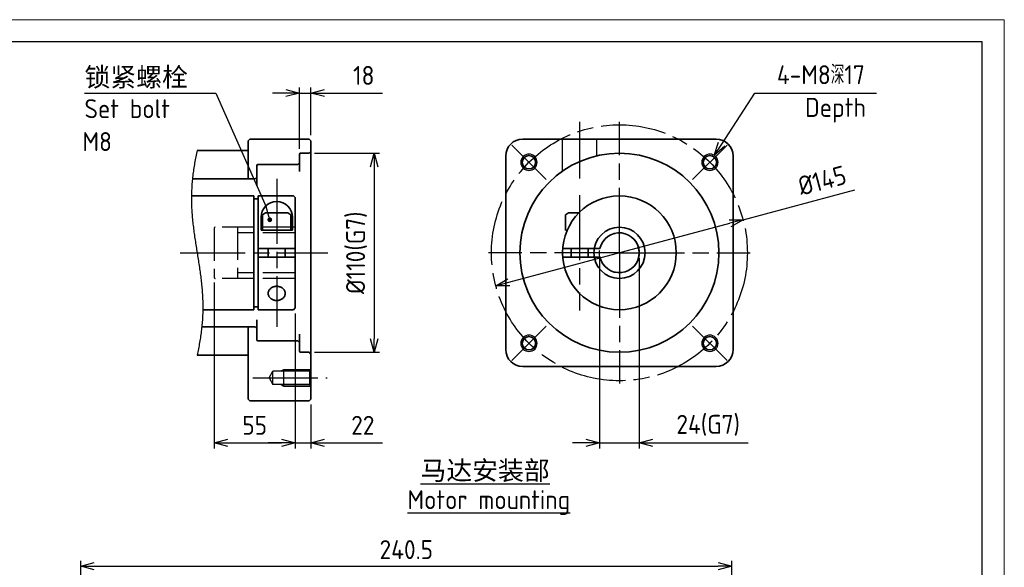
# Model space of a CAD drawing. Header units: millimetres. Extents: x 9399 to 10089, y -241 to 247.
# Tile 3 of 3: x 9726 to 10089, y 44 to 247. Entities that reach past the tile are written whole.
import ezdxf
from ezdxf.enums import TextEntityAlignment as Align

# ---------------------------------------------------------------- set-up
doc = ezdxf.new("R2010")
doc.units = ezdxf.units.MM
doc.header["$LTSCALE"] = 2
doc.linetypes.add('AM_ISO02W050x2', pattern=[3.75, 3, -0.75])
doc.linetypes.add('AM_ISO08W050x2', pattern=[9, 6, -0.75, 1.5, -0.75])
for name, color, linetype, lineweight in [('AM_1', 131, 'Continuous', 35), ('AM_5', 3, 'Continuous', 25), ('SYMBOL_VR', 7, 'Continuous', 25), ('图框_外框线', 7, 'Continuous', 18)]:
    doc.layers.add(name, color=color, linetype=linetype, lineweight=lineweight)
doc.styles.get("Standard").update_dxf_attribs({"font": 'ISOCP.SHX', "bigfont": 'gbcbig.shx'})
doc.dimstyles.new('AM_JIS$0', dxfattribs={"dimscale": 2, "dimtxt": 3.5, "dimasz": 2.5, "dimexe": 1, "dimexo": 1, "dimgap": 1.5, "dimtad": 3, "dimdec": 3, "dimdsep": 46, "dimtxsty": 'Standard', "dimblk": 'OPEN30', "dimcen": 0, "dimclrd": 256, "dimclre": 256, "dimclrt": 2, "dimadec": 3, "dimazin": 2, "dimtp": 0.1, "dimtm": 0.1, "dimtfac": 0.71, "dimtdec": 3, "dimtmove": 0, "dimatfit": 3, "dimldrblk": 'OPEN30', "dimfxl": 1, "dimlwd": -1, "dimlwe": -1, "dimarcsym": 1})

# ---------------------------------------------------------------- blocks, each defined once
blk = doc.blocks.new('_Open30')
at = {"color": 0, "linetype": 'ByBlock', "lineweight": -2}
for p, q in [((-1, 0.26794919), (0, 0)), ((0, 0), (-1, -0.26794919)), ((0, 0), (-1, 0))]:
    blk.add_line(p, q, dxfattribs=at)
blk = doc.blocks.new('*D54')
at = {"layer": 'AM_5', "linetype": 'ByBlock'}
for p, q in [((9748.325364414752, -54.20014826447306), (9748.325364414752, 46.85640026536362)), ((9753.325364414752, 44.85640026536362), (9983.825364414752, 44.85640026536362)), ((9988.825364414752, -4.471873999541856), (9988.825364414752, 46.85640026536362))]:
    blk.add_line(p, q, dxfattribs=at)
at = {"layer": 'Defpoints', "color": 0}
for p in [(9988.825364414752, 44.85640026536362), (9988.825364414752, -6.471873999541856), (9748.325364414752, -56.20014826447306)]:
    blk.add_point(p, dxfattribs=at)
at = {"layer": 'AM_5', "xscale": 5, "yscale": 5, "zscale": 5, "rotation": 180}
blk.add_blockref('_Open30', (9748.325364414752, 44.85640026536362), dxfattribs=at)
at = {"layer": 'AM_5', "xscale": 5, "yscale": 5, "zscale": 5}
blk.add_blockref('_Open30', (9988.825364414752, 44.85640026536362), dxfattribs=at)
at = {"layer": 'AM_5', "color": 2, "insert": (9868.575364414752, 51.00915617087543), "char_height": 7, "attachment_point": 5}
blk.add_mtext('{\\Fisocp,extfont2|c134;{\\Fisocp,extfont2|c134;240.5}}', dxfattribs=at)
blk = doc.blocks.new('A3-124_アダプタタイプ_ブッシュ有り')
at = {"layer": 'SYMBOL_VR'}
h = blk.add_hatch(color=3, dxfattribs=at)
edge = h.paths.add_edge_path(flags=0)
edge.add_arc((-113.5821254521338, -33.90086972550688), 0.4464285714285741, 0, 360)
at = {"layer": 'SYMBOL_VR', "color": 3}
for p, q in [((-147.8096265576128, -10.4998944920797), (-123.5429598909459, -10.4998944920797)), ((-123.5429598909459, -10.4998944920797), (-114.2474640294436, -31.49103060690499)), ((-110.6005252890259, -10.4998944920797), (-113.1005252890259, -10.4998944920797)), ((-108.1005252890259, -20.83035144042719), (-108.1005252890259, -9.499894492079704)), ((-108.1005252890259, -10.4998944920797), (-105.9999999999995, -10.4998944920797)), ((-105.9999999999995, -18.309721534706), (-105.9999999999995, -9.499894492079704)), ((-103.4999999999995, -10.4998944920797), (-92.74999999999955, -10.4998944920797)), ((-30.11528042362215, -19.93342333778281), (-24.00270307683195, -10.49989449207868)), ((-24.00270307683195, -10.49989449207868), (-1.502703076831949, -10.49989449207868)), ((-127.1308880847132, -21.67651900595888), (-127.1911757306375, -21.96798520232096)), ((-127.0689025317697, -21.3855725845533), (-127.1308880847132, -21.67651900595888)), ((-127.0052517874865, -21.09516762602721), (-127.0689025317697, -21.3855725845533)), ((-105.3150788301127, -21.62029913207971), (-93.31507883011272, -21.62029913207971)), ((-127.4660142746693, -23.43233682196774), (-127.5154359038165, -23.72645739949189)), ((-127.4147010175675, -23.13860331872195), (-127.4660142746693, -23.43233682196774)), ((-127.3615281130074, -22.84527968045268), (-127.4147010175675, -23.13860331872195)), ((-127.3065279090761, -22.5523872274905), (-127.3615281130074, -22.84527968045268)), ((-127.2497331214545, -22.25994838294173), (-127.3065279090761, -22.5523872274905)), ((-127.1911757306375, -21.96798520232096), (-127.2497331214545, -22.25994838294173)), ((-127.7330308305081, -25.20210144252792), (-127.7704211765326, -25.49808424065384)), ((-127.6935547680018, -24.90637375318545), (-127.7330308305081, -25.20210144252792)), ((-127.6520246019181, -24.61092359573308), (-127.6935547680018, -24.90637375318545)), ((-127.6084734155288, -24.31577265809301), (-127.6520246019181, -24.61092359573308)), ((-127.5629328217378, -24.02094336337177), (-127.6084734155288, -24.31577265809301)), ((-127.5154359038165, -23.72645739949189), (-127.5629328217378, -24.02094336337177)), ((-94.31507883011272, -24.12029913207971), (-94.31507883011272, -55.87948985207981)), ((-127.9491406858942, -27.27811129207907), (-127.9710215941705, -27.57526523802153)), ((-127.9249468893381, -26.98105843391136), (-127.9491406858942, -27.27811129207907)), ((-127.8984729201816, -26.68412908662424), (-127.9249468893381, -26.98105843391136)), ((-127.8697511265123, -26.38734493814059), (-127.8984729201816, -26.68412908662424)), ((-127.8388134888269, -26.09072804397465), (-127.8697511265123, -26.38734493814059)), ((-127.805692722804, -25.79430045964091), (-127.8388134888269, -26.09072804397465)), ((-127.7704211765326, -25.49808424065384), (-127.805692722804, -25.79430045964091)), ((-128.044603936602, -29.0617833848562), (-128.0519293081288, -29.35908252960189)), ((-128.0347715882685, -28.76445336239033), (-128.044603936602, -29.0617833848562)), ((-128.022464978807, -28.46711451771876), (-128.0347715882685, -28.76445336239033)), ((-128.0077160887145, -28.16978890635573), (-128.022464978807, -28.46711451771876)), ((-127.9905576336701, -27.8724982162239), (-128.0077160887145, -28.16978890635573)), ((-127.9710215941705, -27.57526523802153), (-127.9905576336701, -27.8724982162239)), ((-26.16947735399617, -33.90177481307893), (-5.5376775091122, -28.39094238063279)), ((-128.0567153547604, -29.65632910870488), (-128.0589297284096, -29.95350069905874)), ((-128.0589297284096, -29.95350069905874), (-128.0585404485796, -30.25057524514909)), ((-128.0585404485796, -30.25057524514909), (-128.0555144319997, -30.54753105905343)), ((-128.0519293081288, -29.35908252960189), (-128.0567153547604, -29.65632910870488)), ((-128.0555144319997, -30.54753105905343), (-128.0498391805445, -30.84435049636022)), ((-128.0498391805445, -30.84435049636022), (-128.0415790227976, -31.14103355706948)), ((-128.0415790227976, -31.14103355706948), (-128.0308166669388, -31.43758428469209)), ((-128.0308166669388, -31.43758428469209), (-128.0176355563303, -31.73400745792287)), ((-128.0176355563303, -31.73400745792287), (-128.0021198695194, -32.03030712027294)), ((-128.0021198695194, -32.03030712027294), (-127.9843519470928, -32.32648841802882)), ((-127.9843519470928, -32.32648841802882), (-127.9644159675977, -32.62255465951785)), ((-127.9644159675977, -32.62255465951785), (-127.9423953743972, -32.91851135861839)), ((-127.9423953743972, -32.91851135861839), (-127.9183728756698, -33.21436219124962)), ((-127.9183728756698, -33.21436219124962), (-127.8924322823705, -33.5101115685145)), ((-127.8924322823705, -33.5101115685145), (-127.8646570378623, -33.80576426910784)), ((-127.8646570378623, -33.80576426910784), (-127.8351305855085, -34.10132470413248)), ((-127.8351305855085, -34.10132470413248), (-127.8039360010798, -34.39679691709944)), ((-127.8039360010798, -34.39679691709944), (-127.7711570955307, -34.69218531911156)), ((-69.41519836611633, -45.45287184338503), (-28.58480163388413, -34.54691714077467)), ((-127.7711570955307, -34.69218531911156), (-127.736876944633, -34.98749468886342)), ((-127.736876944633, -34.98749468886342), (-127.7011789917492, -35.28272906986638)), ((-127.7011789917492, -35.28272906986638), (-127.6641466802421, -35.577893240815)), ((-127.6641466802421, -35.577893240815), (-127.6258638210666, -35.87299124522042)), ((-127.6258638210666, -35.87299124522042), (-127.5864131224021, -36.16802749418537)), ((-127.5864131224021, -36.16802749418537), (-127.5458780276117, -36.46300676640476)), ((-127.5458780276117, -36.46300676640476), (-127.5043423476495, -36.75793310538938)), ((-127.5043423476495, -36.75793310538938), (-127.4618895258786, -37.05281092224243)), ((-127.4618895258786, -37.05281092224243), (-127.4186026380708, -37.34764462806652)), ((-127.4186026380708, -37.34764462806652), (-127.3745651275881, -37.64243900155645)), ((-127.3745651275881, -37.64243900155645), (-127.3298604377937, -37.93719771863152)), ((-127.3298604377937, -37.93719771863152), (-127.2845716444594, -38.23192592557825)), ((-127.2845716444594, -38.23192592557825), (-127.2387829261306, -38.52662766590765)), ((-127.2387829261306, -38.52662766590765), (-127.1925769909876, -38.82130771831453)), ((-127.1925769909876, -38.82130771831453), (-127.1460376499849, -39.11596975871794)), ((-127.1460376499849, -39.11596975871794), (-127.0992479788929, -39.41061856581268)), ((-127.0992479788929, -39.41061856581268), (-127.0522917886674, -39.70525891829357)), ((-127.0522917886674, -39.70525891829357), (-127.0052517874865, -39.99989449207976)), ((-127.0052517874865, -39.99989449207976), (-126.9582121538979, -40.29453006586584)), ((-126.9582121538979, -40.29453006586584), (-126.9112555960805, -40.58917041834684)), ((-126.9112555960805, -40.58917041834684), (-126.8644662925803, -40.88381922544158)), ((-126.8644662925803, -40.88381922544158), (-126.8179265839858, -41.17848126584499)), ((-126.8179265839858, -41.17848126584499), (-126.7717210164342, -41.47316131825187)), ((-126.7717210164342, -41.47316131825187), (-126.725931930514, -41.76786305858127)), ((-126.725931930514, -41.76786305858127), (-126.6806435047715, -42.062591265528)), ((-52.67591907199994, -40.99989449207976), (-52.67591907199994, -76.10567156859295)), ((-45.32408092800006, -40.99989449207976), (-45.32408092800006, -76.10567156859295)), ((-126.6806435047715, -42.062591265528), (-126.6359388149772, -42.35734998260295)), ((-126.6359388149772, -42.35734998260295), (-126.5919013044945, -42.652144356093)), ((-126.5919013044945, -42.652144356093), (-126.5486144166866, -42.94697806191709)), ((-126.5486144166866, -42.94697806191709), (-126.5061615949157, -43.24185587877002)), ((-126.5061615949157, -43.24185587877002), (-126.4646259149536, -43.53678221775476)), ((-126.4646259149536, -43.53678221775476), (-126.4240908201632, -43.83176148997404)), ((-126.4240908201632, -43.83176148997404), (-126.3846401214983, -44.1267977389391)), ((-126.3846401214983, -44.1267977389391), (-126.3463568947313, -44.42189574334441)), ((-126.3463568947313, -44.42189574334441), (-126.3093249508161, -44.71705991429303)), ((-126.3093249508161, -44.71705991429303), (-126.2736269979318, -45.01229429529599)), ((-126.2736269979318, -45.01229429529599), (-126.2393468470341, -45.30760366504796)), ((-126.2393468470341, -45.30760366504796), (-126.2065679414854, -45.60299206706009)), ((-126.2065679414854, -45.60299206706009), (-126.1753733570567, -45.89846428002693)), ((-126.1753733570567, -45.89846428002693), (-126.1458469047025, -46.19402471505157)), ((-126.1458469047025, -46.19402471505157), (-126.1180716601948, -46.48967741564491)), ((-126.1180716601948, -46.48967741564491), (-126.0921310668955, -46.78542679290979)), ((-126.0921310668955, -46.78542679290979), (-126.0681085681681, -47.08127762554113)), ((-126.0681085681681, -47.08127762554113), (-126.0460876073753, -47.37723432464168)), ((-123.8544642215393, -45.51602353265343), (-123.8544642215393, -76.10567156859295)), ((-126.0460876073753, -47.37723432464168), (-126.026151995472, -47.67330056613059)), ((-126.026151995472, -47.67330056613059), (-126.0083840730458, -47.96948186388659)), ((-126.0083840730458, -47.96948186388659), (-125.9928683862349, -48.26578152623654)), ((-125.9928683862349, -48.26578152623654), (-125.9796872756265, -48.56220469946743)), ((-125.9796872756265, -48.56220469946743), (-125.9689249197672, -48.85875542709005)), ((-125.9689249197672, -48.85875542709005), (-125.9606643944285, -49.1554384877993)), ((-125.9585746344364, -50.64070645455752), (-125.9659000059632, -50.93800559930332)), ((-125.9606643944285, -49.1554384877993), (-125.9549895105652, -49.45225792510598)), ((-125.9537885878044, -50.34345987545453), (-125.9585746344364, -50.64070645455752)), ((-125.9549895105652, -49.45225792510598), (-125.9519634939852, -49.74921373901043)), ((-125.9515742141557, -50.04628828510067), (-125.9537885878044, -50.34345987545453)), ((-125.9519634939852, -49.74921373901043), (-125.9515742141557, -50.04628828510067)), ((-126.061363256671, -52.72167769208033), (-126.0855570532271, -53.01873055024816)), ((-126.0394823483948, -52.42452374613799), (-126.061363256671, -52.72167769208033)), ((-126.0199463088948, -52.12729076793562), (-126.0394823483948, -52.42452374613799)), ((-126.0027874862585, -51.83000007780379), (-126.0199463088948, -52.12729076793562)), ((-125.9880389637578, -51.53267446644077), (-126.0027874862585, -51.83000007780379)), ((-125.9757319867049, -51.23533562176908), (-125.9880389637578, -51.53267446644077)), ((-125.9659000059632, -50.93800559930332), (-125.9757319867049, -51.23533562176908)), ((-108.8882221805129, -51.18744173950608), (-108.8882221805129, -76.10567156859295)), ((-108.8882221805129, -51.18744173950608), (-108.8882221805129, -76.10567156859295)), ((-126.2400827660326, -54.50170474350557), (-126.2774727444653, -54.7976875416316)), ((-126.2048112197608, -54.2054885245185), (-126.2400827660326, -54.50170474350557)), ((-126.1716904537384, -53.90906094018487), (-126.2048112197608, -54.2054885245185)), ((-126.1407528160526, -53.61244404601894), (-126.1716904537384, -53.90906094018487)), ((-126.1120310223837, -53.31565989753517), (-126.1407528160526, -53.61244404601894)), ((-126.0855570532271, -53.01873055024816), (-126.1120310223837, -53.31565989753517)), ((-126.4950680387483, -56.27333158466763), (-126.544489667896, -56.56745216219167)), ((-126.4475711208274, -55.97884562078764), (-126.4950680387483, -56.27333158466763)), ((-126.402030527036, -55.68401632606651), (-126.4475711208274, -55.97884562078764)), ((-126.3584793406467, -55.38886538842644), (-126.402030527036, -55.68401632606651)), ((-126.3169491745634, -55.09341523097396), (-126.3584793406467, -55.38886538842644)), ((-126.2774727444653, -54.7976875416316), (-126.3169491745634, -55.09341523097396)), ((-126.8193282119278, -58.03180378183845), (-126.8796158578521, -58.32326997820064)), ((-126.7607708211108, -57.73984060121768), (-126.8193282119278, -58.03180378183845)), ((-126.7039760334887, -57.44740175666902), (-126.7607708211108, -57.73984060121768)), ((-126.6489758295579, -57.15450930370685), (-126.7039760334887, -57.44740175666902)), ((-126.5958029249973, -56.86118529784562), (-126.6489758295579, -57.15450930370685)), ((-126.544489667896, -56.56745216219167), (-126.5958029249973, -56.86118529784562)), ((-126.9416010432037, -58.61421639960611), (-127.0052517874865, -58.90462099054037)), ((-126.8796158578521, -58.32326997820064), (-126.9416010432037, -58.61421639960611)), ((-105.3150788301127, -58.37948985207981), (-93.31507883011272, -58.37948985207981)), ((-110.9999999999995, -64.60567156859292), (-110.9999999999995, -61.60567156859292)), ((-113.7097754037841, -63.10567156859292), (-112.9999999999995, -61.87630450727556)), ((-113.7097754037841, -63.10567156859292), (-112.9999999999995, -64.33503862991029)), ((-106.1995512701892, -61.87630450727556), (-112.9999999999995, -61.87630450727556)), ((-112.9999999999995, -64.33503862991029), (-112.9999999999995, -61.87630450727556)), ((-106.1995512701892, -64.33503862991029), (-112.9999999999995, -64.33503862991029)), ((-105.9999999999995, -68.0353661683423), (-105.9999999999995, -76.10567156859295)), ((-121.3544642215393, -75.10567156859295), (-111.3882221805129, -75.10567156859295)), ((-111.3882221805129, -75.10567156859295), (-113.8882221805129, -75.10567156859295)), ((-108.8882221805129, -75.10567156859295), (-105.9999999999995, -75.10567156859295)), ((-103.4999999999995, -75.10567156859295), (-92.74999999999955, -75.10567156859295)), ((-55.17591907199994, -75.10567156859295), (-57.67591907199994, -75.10567156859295)), ((-52.67591907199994, -75.10567156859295), (-45.32408092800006, -75.10567156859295)), ((-42.82408092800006, -75.10567156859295), (-25.25045888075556, -75.10567156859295))]:
    blk.add_line(p, q, dxfattribs=at)
at = {"layer": 'SYMBOL_VR', "color": 4, "linetype": 'AM_ISO08W050x2'}
for p, q in [((-56.35183814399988, -15.84401246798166), (-56.35183814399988, -26.30534733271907)), ((-49, -39.99989449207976), (-49, -15.84401246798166)), ((-62.52759500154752, -26.47229949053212), (-68.89155603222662, -20.1083384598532)), ((-35.47240499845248, -26.47229949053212), (-29.10844396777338, -20.1083384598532)), ((-112.3015754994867, -26.34663817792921), (-112.3015754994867, -53.65315080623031)), ((-56.35183814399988, -29.34888890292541), (-56.35183814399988, -50.65090008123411)), ((-130.155882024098, -39.99989449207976), (-102.8493697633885, -39.99989449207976)), ((-105.9999999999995, -39.99989449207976), (-105.9999999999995, -39.99989449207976)), ((-49, -39.99989449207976), (-73.15588202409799, -39.99989449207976)), ((-49, -39.99989449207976), (-24.84411797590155, -39.99989449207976)), ((-49, -39.99989449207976), (-49, -64.15577651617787)), ((-62.52759500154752, -53.5274894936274), (-68.89155603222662, -59.89145052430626)), ((-35.47240499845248, -53.5274894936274), (-29.10844396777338, -59.89145052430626)), ((-116.7097754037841, -63.10567156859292), (-102.9999999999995, -63.10567156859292))]:
    blk.add_line(p, q, dxfattribs=at)
at = {"layer": 'SYMBOL_VR', "color": 4, "lineweight": 35}
for p, q in [((-117.2378098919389, -18.99464270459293), (-117.5528887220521, -19.309721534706)), ((-117.5528887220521, -19.309721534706), (-117.5528887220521, -26.34648084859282)), ((-106.3150788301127, -18.99464270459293), (-117.2378098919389, -18.99464270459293)), ((-106.3150788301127, -18.99464270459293), (-105.9999999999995, -19.309721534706)), ((-105.9999999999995, -19.309721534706), (-105.9999999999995, -67.0353661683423)), ((-66.85446422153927, -18.99464270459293), (-31.14553614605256, -18.99464270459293)), ((-117.5528887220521, -21.09516762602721), (-127.0052517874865, -21.09516762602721)), ((-106.3150788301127, -21.62029913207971), (-107.8904726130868, -21.62029913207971)), ((-105.9999999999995, -21.30522030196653), (-106.3150788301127, -21.62029913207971)), ((-108.1005252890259, -23.40574559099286), (-108.4156041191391, -23.72082442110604)), ((-108.1005252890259, -21.83035144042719), (-108.1005252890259, -24.98113937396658)), ((-70.00525178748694, -22.14543027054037), (-70.00525178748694, -57.85435871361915)), ((-27.99474821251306, -22.14543027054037), (-27.99474821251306, -24.1719776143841)), ((-115.9774945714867, -23.93087672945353), (-115.9774945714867, -27.60679580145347)), ((-108.4156041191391, -23.72082442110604), (-115.7674422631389, -23.72082442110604)), ((-27.99474821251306, -24.1719776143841), (-27.99474821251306, -57.85435871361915)), ((-116.2925734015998, -26.34648084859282), (-127.8656208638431, -26.34648084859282)), ((-116.2925734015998, -26.34648084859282), (-115.9774945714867, -26.03140201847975)), ((-116.5026260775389, -29.49726841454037), (-128.054471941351, -29.49726841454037)), ((-116.5026260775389, -29.49726841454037), (-116.5026260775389, -50.50252056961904)), ((-115.7149291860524, -30.02239992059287), (-116.5026260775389, -30.02239992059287)), ((-109.2033010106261, -29.49726841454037), (-115.7149291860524, -29.49726841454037)), ((-115.7149291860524, -29.49726841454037), (-115.7149291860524, -50.50252056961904)), ((-109.2033010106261, -29.49726841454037), (-108.8882221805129, -29.81234724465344)), ((-108.8882221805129, -29.81234724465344), (-108.8882221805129, -50.18744173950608)), ((-114.9272322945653, -32.96313517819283), (-114.3814998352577, -32.64805634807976)), ((-110.2216515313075, -32.64805634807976), (-114.3814998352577, -32.64805634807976)), ((-109.6759190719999, -32.96313517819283), (-110.2216515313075, -32.64805634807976)), ((-58.97749457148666, -32.96313517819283), (-58.43176211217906, -32.64805634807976)), ((-58.43176211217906, -32.64805634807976), (-56.50037504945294, -32.64805634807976)), ((-115.1897976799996, -33.43575323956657), (-115.1897976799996, -35.79884428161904)), ((-114.9272322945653, -32.96313517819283), (-114.9272322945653, -35.79884428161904)), ((-109.6759190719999, -32.96313517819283), (-109.6759190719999, -35.79884428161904)), ((-109.4133536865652, -33.43575323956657), (-109.4133536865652, -35.79884428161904)), ((-58.97749457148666, -32.96313517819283), (-58.97749457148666, -35.79884428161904)), ((-109.4133536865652, -35.79884428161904), (-115.1897976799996, -35.79884428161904)), ((-58.97749457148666, -35.79884428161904), (-58.62581571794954, -35.79884428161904)), ((-108.8882221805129, -39.21219760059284), (-115.7149291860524, -39.21219760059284)), ((-113.8769696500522, -39.21219760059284), (-113.8769696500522, -40.78759138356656)), ((-110.7261817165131, -39.21219760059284), (-110.7261817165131, -40.78759138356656)), ((-59.47304558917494, -39.21219760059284), (-52.59053114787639, -39.21219760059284)), ((-57.92723229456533, -39.21219760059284), (-57.92723229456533, -40.78759138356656)), ((-54.77644436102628, -39.21219760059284), (-54.77644436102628, -40.78759138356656)), ((-108.8882221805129, -40.78759138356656), (-115.7149291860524, -40.78759138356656)), ((-59.47304558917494, -40.78759138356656), (-52.59053114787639, -40.78759138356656)), ((-113.8530357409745, -47.272299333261), (-113.8709745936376, -47.38584920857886)), ((-113.8232894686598, -47.16048449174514), (-113.8530357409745, -47.272299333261)), ((-113.7819614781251, -47.05125602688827), (-113.8232894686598, -47.16048449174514)), ((-113.7293675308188, -46.94544432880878), (-113.7819614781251, -47.05125602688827)), ((-113.6659068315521, -46.84385552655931), (-113.7293675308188, -46.94544432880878)), ((-113.592062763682, -46.74726229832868), (-113.6659068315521, -46.84385552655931)), ((-113.5083973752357, -46.65639982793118), (-113.592062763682, -46.74726229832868)), ((-113.4155473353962, -46.57195992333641), (-113.5083973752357, -46.65639982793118)), ((-113.3142191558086, -46.49458476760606), (-113.4155473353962, -46.57195992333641)), ((-113.2051844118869, -46.4248636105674), (-113.3142191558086, -46.49458476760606)), ((-113.0892727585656, -46.36332688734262), (-113.2051844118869, -46.4248636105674)), ((-112.9673660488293, -46.31044327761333), (-113.0892727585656, -46.36332688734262)), ((-112.8403920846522, -46.26661455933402), (-112.9673660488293, -46.31044327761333)), ((-112.7093176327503, -46.2321748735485), (-112.8403920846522, -46.26661455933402)), ((-112.5751399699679, -46.20738631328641), (-112.7093176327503, -46.2321748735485)), ((-112.4388802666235, -46.1924370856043), (-112.5751399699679, -46.20738631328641)), ((-112.3015754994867, -46.18744151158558), (-112.4388802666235, -46.1924370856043)), ((-112.1642710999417, -46.1924370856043), (-112.3015754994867, -46.18744151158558)), ((-112.0280113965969, -46.20738631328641), (-112.1642710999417, -46.1924370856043)), ((-111.8938337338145, -46.2321748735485), (-112.0280113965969, -46.20738631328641)), ((-111.7627592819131, -46.26661455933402), (-111.8938337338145, -46.2321748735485)), ((-111.635785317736, -46.31044327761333), (-111.7627592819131, -46.26661455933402)), ((-111.5138786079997, -46.36332688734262), (-111.635785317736, -46.31044327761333)), ((-111.3979669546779, -46.4248636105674), (-111.5138786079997, -46.36332688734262)), ((-111.2889318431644, -46.49458476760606), (-111.3979669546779, -46.4248636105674)), ((-111.187604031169, -46.57195992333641), (-111.2889318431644, -46.49458476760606)), ((-111.0947539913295, -46.65639982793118), (-111.187604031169, -46.57195992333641)), ((-111.0110886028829, -46.74726229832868), (-111.0947539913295, -46.65639982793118)), ((-110.9372445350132, -46.84385552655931), (-111.0110886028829, -46.74726229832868)), ((-110.8737838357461, -46.94544432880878), (-110.9372445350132, -46.84385552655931)), ((-110.8211895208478, -47.05125602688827), (-110.8737838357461, -46.94544432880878)), ((-110.779861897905, -47.16048449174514), (-110.8211895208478, -47.05125602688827)), ((-110.7501156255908, -47.272299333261), (-110.779861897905, -47.16048449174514)), ((-110.7321767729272, -47.38584920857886), (-110.7501156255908, -47.272299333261)), ((-113.8709745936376, -47.38584920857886), (-113.8769696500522, -47.50026954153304)), ((-113.8769696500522, -47.50026954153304), (-113.8709745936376, -47.61469024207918)), ((-113.8709745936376, -47.61469024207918), (-113.8530357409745, -47.72823974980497)), ((-113.8530357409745, -47.72823974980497), (-113.8232894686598, -47.84005459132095)), ((-113.8232894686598, -47.84005459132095), (-113.7819614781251, -47.94928342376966)), ((-113.7819614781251, -47.94928342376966), (-113.7293675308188, -48.0550947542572)), ((-113.7293675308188, -48.0550947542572), (-113.6659068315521, -48.15668355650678)), ((-113.6659068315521, -48.15668355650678), (-113.592062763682, -48.25327678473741)), ((-113.592062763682, -48.25327678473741), (-113.5083973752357, -48.34413925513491)), ((-113.5083973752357, -48.34413925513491), (-113.4155473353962, -48.42857952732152)), ((-113.4155473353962, -48.42857952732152), (-113.3142191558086, -48.50595431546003)), ((-113.3142191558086, -48.50595431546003), (-113.2051844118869, -48.57567547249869)), ((-113.2051844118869, -48.57567547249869), (-113.0892727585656, -48.63721219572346)), ((-113.0892727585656, -48.63721219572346), (-112.9673660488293, -48.69009617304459)), ((-112.9673660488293, -48.69009617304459), (-112.8403920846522, -48.73392452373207)), ((-112.8403920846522, -48.73392452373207), (-112.7093176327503, -48.76836420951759)), ((-112.7093176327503, -48.76836420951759), (-112.5751399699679, -48.79315313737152)), ((-112.5751399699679, -48.79315313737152), (-112.4388802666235, -48.80810199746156)), ((-112.4388802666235, -48.80810199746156), (-112.3015754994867, -48.81309793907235)), ((-112.3015754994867, -48.81309793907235), (-112.1642710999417, -48.80810199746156)), ((-112.1642710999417, -48.80810199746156), (-112.0280113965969, -48.79315313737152)), ((-112.0280113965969, -48.79315313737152), (-111.8938337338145, -48.76836420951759)), ((-111.8938337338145, -48.76836420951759), (-111.7627592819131, -48.73392452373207)), ((-111.7627592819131, -48.73392452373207), (-111.635785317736, -48.69009617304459)), ((-111.635785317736, -48.69009617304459), (-111.5138786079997, -48.63721219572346)), ((-111.5138786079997, -48.63721219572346), (-111.3979669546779, -48.57567547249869)), ((-111.3979669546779, -48.57567547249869), (-111.2889318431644, -48.50595431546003)), ((-111.2889318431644, -48.50595431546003), (-111.187604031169, -48.42857952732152)), ((-111.187604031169, -48.42857952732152), (-111.0947539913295, -48.34413925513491)), ((-111.0947539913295, -48.34413925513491), (-111.0110886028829, -48.25327678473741)), ((-111.0110886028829, -48.25327678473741), (-110.9372445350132, -48.15668355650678)), ((-110.9372445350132, -48.15668355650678), (-110.8737838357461, -48.0550947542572)), ((-110.8737838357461, -48.0550947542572), (-110.8211895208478, -47.94928342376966)), ((-110.8211895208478, -47.94928342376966), (-110.779861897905, -47.84005459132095)), ((-110.779861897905, -47.84005459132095), (-110.7501156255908, -47.72823974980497)), ((-110.7501156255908, -47.72823974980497), (-110.7321767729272, -47.61469024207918)), ((-110.7261817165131, -47.50026954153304), (-110.7321767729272, -47.38584920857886)), ((-110.7321767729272, -47.61469024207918), (-110.7261817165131, -47.50026954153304)), ((-110.7261817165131, -47.50026954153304), (-110.7261817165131, -47.50026954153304)), ((-116.5026260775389, -50.50252056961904), (-125.9560320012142, -50.50252056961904)), ((-115.7149291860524, -49.97738906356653), (-116.5026260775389, -49.97738906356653)), ((-109.2033010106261, -50.50252056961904), (-115.7149291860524, -50.50252056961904)), ((-109.2033010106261, -50.50252056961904), (-108.8882221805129, -50.18744173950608)), ((-115.9774945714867, -56.06891225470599), (-115.9774945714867, -52.39299318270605)), ((-116.2925734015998, -53.65330813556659), (-126.1448830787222, -53.65330813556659)), ((-117.5528887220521, -67.0353661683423), (-117.5528887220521, -53.65330813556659)), ((-116.2925734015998, -53.65330813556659), (-115.9774945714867, -53.96838696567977)), ((-108.4156041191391, -56.27896456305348), (-115.7674422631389, -56.27896456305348)), ((-108.1005252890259, -56.59404339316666), (-108.4156041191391, -56.27896456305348)), ((-108.1005252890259, -58.16943717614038), (-108.1005252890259, -55.01864961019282)), ((-117.5528887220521, -58.90462099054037), (-127.0052517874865, -58.90462099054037)), ((-106.3150788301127, -58.37948985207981), (-107.8904726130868, -58.37948985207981)), ((-105.9999999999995, -58.69456868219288), (-106.3150788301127, -58.37948985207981)), ((-110.9999999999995, -61.60567156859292), (-111.4999999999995, -61.87630450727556)), ((-106.0433012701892, -61.60567156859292), (-110.9999999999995, -61.60567156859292)), ((-106.1995512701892, -61.87630450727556), (-105.9999999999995, -61.53067156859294)), ((-66.85446422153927, -61.00514627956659), (-31.14553614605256, -61.00514627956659)), ((-106.1995512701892, -61.87630450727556), (-106.1995512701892, -64.33503862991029)), ((-110.9999999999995, -64.60567156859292), (-111.4999999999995, -64.33503862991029)), ((-106.0433012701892, -64.60567156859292), (-110.9999999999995, -64.60567156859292)), ((-106.1995512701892, -64.33503862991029), (-105.9999999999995, -64.68067156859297)), ((-117.5528887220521, -67.0353661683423), (-117.2378098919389, -67.35044499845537)), ((-106.3150788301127, -67.35044499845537), (-105.9999999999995, -67.0353661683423)), ((-106.3150788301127, -67.35044499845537), (-117.2378098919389, -67.35044499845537))]:
    blk.add_line(p, q, dxfattribs=at)
at = {"layer": 'SYMBOL_VR', "color": 6, "linetype": 'AM_ISO02W050x2'}
for p, q in [((-59.50262607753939, -24.91664647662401), (-59.50262607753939, -18.99464270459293)), ((-53.20105057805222, -22.10685958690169), (-53.20105057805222, -18.99464270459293)), ((-123.8544642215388, -35.48376545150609), (-123.8544642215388, -44.51602353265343)), ((-108.8882221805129, -35.27371277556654), (-123.6444115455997, -35.27371277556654)), ((-119.5579665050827, -35.27371277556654), (-119.5579665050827, -44.72607620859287)), ((-108.8882221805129, -36.32397542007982), (-119.5579665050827, -36.32397542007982)), ((-108.8882221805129, -44.72607620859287), (-123.6444115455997, -44.72607620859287)), ((-108.8882221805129, -43.6758135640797), (-119.5579665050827, -43.6758135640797))]:
    blk.add_line(p, q, dxfattribs=at)
at = {"layer": 'SYMBOL_VR', "color": 3, "linetype": 'Continuous'}
blk.add_line((-113.7009359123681, -33.47054131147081), (-114.2474640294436, -31.49103060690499), dxfattribs=at)
at = {"layer": 'SYMBOL_VR', "color": 4, "linetype": 'AM_ISO08W050x2'}
for radius in [23.63090831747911, 3.675919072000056]:
    blk.add_circle((-49, -39.99989449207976), radius, dxfattribs=at)
at = {"layer": 'SYMBOL_VR', "color": 4, "lineweight": 35}
for centre, radius in [((-49, -39.99989449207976), 18.37959536), ((-65.70957551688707, -23.29031897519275), 1.229367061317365), ((-32.29042448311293, -23.29031897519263), 1.229367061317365), ((-49, -39.99989449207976), 10.50262607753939), ((-49, -39.99989449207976), 4.726181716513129), ((-65.70957551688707, -56.70947000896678), 1.229367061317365), ((-32.29042448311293, -56.70947000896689), 1.229367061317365)]:
    blk.add_circle(centre, radius, dxfattribs=at)
for centre, radius, start, end in [((-66.85446422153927, -22.14543027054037), 3.150787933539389, 90, 180), ((-31.14553614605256, -22.14543027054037), 3.150787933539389, 0, 90), ((-107.8904726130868, -21.83035144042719), 0.2100526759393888, 90, 180), ((-115.7674422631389, -23.93087672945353), 0.2100526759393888, 90, 180), ((-112.3015754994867, -33.43575323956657), 2.888222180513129, 0, 180), ((-49, -39.99989449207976), 3.675919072, 192.3736250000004, 167.6263753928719), ((-115.7674422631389, -56.06891225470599), 0.2100526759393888, 180, 270), ((-107.8904726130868, -58.16943717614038), 0.2100526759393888, 180, 270), ((-66.85446422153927, -57.85435871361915), 3.150787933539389, 180, 270), ((-31.14553614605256, -57.85435871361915), 3.150787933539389, 270, 0)]:
    blk.add_arc(centre, radius, start, end, dxfattribs=at)
at = {"layer": 'SYMBOL_VR', "color": 3}
for centre in [(-65.70957551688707, -23.29031897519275), (-32.29042448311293, -23.29031897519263), (-65.70957551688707, -56.70947000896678), (-32.29042448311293, -56.70947000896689)]:
    blk.add_arc(centre, 1.5, 44.99999999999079, 44.99000000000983, dxfattribs=at)
at = {"layer": 'SYMBOL_VR', "color": 6, "linetype": 'AM_ISO02W050x2'}
for centre, start, end in [((-123.6444115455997, -35.48376545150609), 90, 180), ((-123.6444115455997, -44.51602353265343), 180, 270)]:
    blk.add_arc(centre, 0.2100526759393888, start, end, dxfattribs=at)
at = {"layer": 'SYMBOL_VR', "color": 3, "xscale": 2.5, "yscale": 2.5, "zscale": 2.5}
for p in [(-108.1005252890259, -10.4998944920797), (-108.8882221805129, -75.10567156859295), (-108.8882221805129, -75.10567156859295), (-52.67591907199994, -75.10567156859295)]:
    blk.add_blockref('_Open30', p, dxfattribs=at)
at = {"layer": 'SYMBOL_VR', "color": 3}
for p, xscale, yscale, zscale, rotation in [((-105.9999999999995, -10.4998944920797), 2.5, 2.5, 2.5, 180), ((-31.47474546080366, -22.03148311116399), 2.499999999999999, 2.499999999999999, 2.499999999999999, 237.0582568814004), ((-94.31507883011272, -21.62029913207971), 2.500000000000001, 2.500000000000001, 2.500000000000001, 90), ((-26.16947735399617, -33.90177481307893), 2.5, 2.5, 2.5, 14.95479848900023), ((-71.83052264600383, -46.09801417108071), 2.5, 2.5, 2.5, 194.9547984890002), ((-94.31507883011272, -58.37948985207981), 2.5, 2.5, 2.5, 270), ((-123.8544642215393, -75.10567156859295), 2.5, 2.5, 2.5, 180), ((-105.9999999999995, -75.10567156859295), 2.5, 2.5, 2.5, 180), ((-45.32408092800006, -75.10567156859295), 2.5, 2.5, 2.5, 180)]:
    blk.add_blockref('_Open30', p, dxfattribs=dict(at, xscale=xscale, yscale=yscale, zscale=zscale, rotation=rotation))
at = {"layer": 'SYMBOL_VR', "color": 2, "insert": (-147.8096265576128, -5.799894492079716), "char_height": 3.5, "attachment_point": 1}
blk.add_mtext('{\\fSimSun|b0|i0|c134|p2;锁紧螺栓\\P}Set bolt', dxfattribs=at)
at = {"layer": 'SYMBOL_VR', "color": 2, "char_height": 3.5, "attachment_point": 1}
for s, width, insert in [('Depth', 27.8992040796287, (-14.72034348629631, -11.40218142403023)), ('{\\fSimSun|b0|i0|c134|p2;\\L马达安装部}', 29.35461246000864, (-85.75240734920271, -78.43813862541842)), ('{\\LMotor mounting}', 35.44024272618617, (-88.14540139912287, -83.83365873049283))]:
    blk.add_mtext_dynamic_manual_height_columns(s, width=width, gutter_width=17.5, heights=[0], dxfattribs=dict(at, insert=insert))
at = {"layer": 'SYMBOL_VR', "lineweight": 25}
for tag, p in [('2', (-94.24999999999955, -7.249894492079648)), ('4', (-3.67273010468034, -7.122104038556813)), ('7', (-94.24999999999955, -71.85567156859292)), ('5', (-26.75045888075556, -71.68067156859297))]:
    blk.add_attdef(tag, text='', height=3.5, dxfattribs=at).set_placement(p, align=Align.MIDDLE_RIGHT)
blk.add_attdef('8', text='', height=3.5, dxfattribs=at).set_placement((-148.1826238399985, -19.46909882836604), align=Align.MIDDLE_LEFT)
blk.add_attdef('3', text='', height=3.5, rotation=14.95479848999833, dxfattribs=at).set_placement((-7.241632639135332, -25.49702545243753), align=Align.MIDDLE_RIGHT)
blk.add_attdef('1', text='', height=3.5, rotation=90, dxfattribs=at).set_placement((-97.7400788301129, -39.99989449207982), align=Align.MIDDLE)
blk.add_attdef('6', text='', height=3.5, dxfattribs=at).set_placement((-116.3713432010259, -71.85567156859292), align=Align.MIDDLE)

msp = doc.modelspace()

# ---------------------------------------------------------------- linework, layer by layer
at = {"layer": '图框_外框线', "color": 3}
msp.add_lwpolyline([(9399.44109500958, -241.2662007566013), (10089.49647983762, -241.2662007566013), (10089.49647983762, 246.7015356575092), (9399.44109500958, 246.7015356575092)], close=True, dxfattribs=at)
at = {"layer": '图框_外框线', "color": 3, "lineweight": 25}
msp.add_lwpolyline([(9440.515820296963, -233.0512556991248), (10081.28153478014, -233.0512556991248), (10081.28153478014, 238.4865906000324), (9440.515820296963, 238.4865906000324)], close=True, dxfattribs=at)

# ---------------------------------------------------------------- block references
at = {"layer": 'AM_1', "xscale": 2, "yscale": 2, "zscale": 2}
msp.add_blockref('A3-124_アダプタタイプ_ブッシュ有り', (10045.31702374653, 240.6234604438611), dxfattribs=at).add_auto_attribs({'1': '%%c110(G7)', '2': '18', '3': '%%c145', '4': '4-M8深17', '5': '24(G7)', '6': '55', '7': '22', '8': 'M8'})

# ---------------------------------------------------------------- dimensions: what is measured, and where the dimension line sits
at = {"layer": 'AM_5'}
dim = msp.add_linear_dim(base=(9988.825364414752, 44.85640026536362), p1=(9748.325364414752, -56.20014826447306), p2=(9988.825364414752, -6.471873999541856), text='{\\Fisocp,extfont2|c134;<>}', dimstyle='AM_JIS$0', override={"dimscale": 2, "dimpost": '{\\Fisocp,extfont2|c134;<>}'}, dxfattribs=at)
dim.commit()
dim.dimension.update_dxf_attribs({"geometry": '*D54', "text_midpoint": (9868.575364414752, 51.00915617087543)})

doc.saveas('drawing.dxf')
